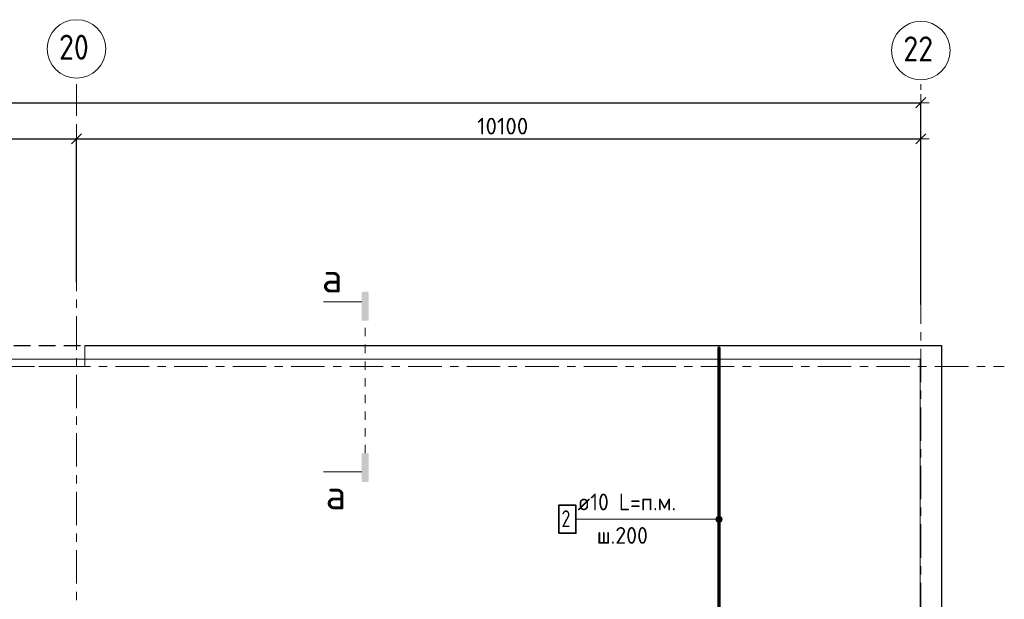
# Model space of a CAD drawing. Header units: metres. Extents: x -38 to 100, y -15 to 21.
# Tile 17 of 90: x 50.82 to 62.6, y 13.61 to 20.55. Entities that reach past the tile are written whole.
import ezdxf

# ---------------------------------------------------------------- set-up
doc = ezdxf.new("R2010")
doc.units = ezdxf.units.M
doc.header["$PDMODE"] = 65
for name, pattern in [('______11', [0.5, 0.4, -0.05, 0, -0.05]), ('______2', [0.27, 0.2, -0.07]), ('______3', [0.5, 0.4, -0.1]), ('______5', [1.1, 0.8, -0.1, 0.1, -0.1]), ('______9', [0.1, 0, -0.1])]:
    doc.linetypes.add(name, pattern=pattern)
for name, color, linetype, lineweight in [('XR$2$Осевая линия (1)', 7, '______5', 13), ('XR$2$Размерная линия (1)', 7, 'Continuous', 13), ('XR$3$Балка (1)', 7, '______3', 13), ('XR$3$ВК__отв в полу 1-2 эт', 220, 'Continuous', 25), ('XR$3$Перекрытие (1)', 7, 'Continuous', 35), ('XR$5$Арм. стержнями верхней зоны', 180, 'Continuous', 35), ('XR$5$Балка (1)', 7, '______3', 13), ('XR$5$Общий слой (1)_1', 7, 'Continuous', 13), ('XR$5$Перекрытие (1)', 7, 'Continuous', 35)]:
    doc.layers.add(name, color=color, linetype=linetype, lineweight=lineweight)
doc.styles.add('ISOCPEUR', font='txt')
doc.dimstyles.new('DIMSTYLE_3', dxfattribs={"dimtxt": 0.2, "dimasz": 0.2, "dimexe": 0, "dimexo": 0, "dimgap": 0.1, "dimtad": 2, "dimdec": 0, "dimlfac": 1000, "dimrnd": 5, "dimzin": 12, "dimdsep": 46, "dimtxsty": 'ISOCPEUR', "dimblk1": 'ALL_ML_STRICH', "dimblk2": 'ALL_ML_STRICH', "dimsah": 1, "dimcen": 0, "dimclrd": 7, "dimclre": 256, "dimclrt": 7, "dimadec": 0, "dimazin": 0, "dimtfac": 1, "dimtdec": 0, "dimtix": 1, "dimtmove": 2, "dimatfit": 3, "dimfxl": 0, "dimtzin": 0, "dimlwd": 0, "dimlwe": -3, "dimarcsym": 0})

# ---------------------------------------------------------------- blocks, each defined once
blk = doc.blocks.new('ALL_ML_STRICH')
at = {"color": 0, "linetype": 'ByBlock', "lineweight": -2}
for p, q in [((-1, 0), (0.5, 0)), ((-0.3, -0.3), (0.3, 0.3)), ((0, -0.5), (0, 0.5))]:
    blk.add_line(p, q, dxfattribs=at)
blk = doc.blocks.new('*D11')
at = {"layer": 'DEFPOINTS', "color": 7, "linetype": 'Continuous', "lineweight": 13, "transparency": 33554687}
for p in [(0.5, 19.557), (0.5, 19.377), (61.6, 17.12)]:
    blk.add_point(p, dxfattribs=at)
at = {"layer": 'XR$2$Размерная линия (1)', "color": 9, "linetype": 'Continuous', "lineweight": -2, "true_color": 0xc7c7c7, "transparency": 33554687}
for p, q in [((0.5, 19.357), (0.5, 19.557)), ((61.6, 17.14), (61.6, 19.557))]:
    blk.add_line(p, q, dxfattribs=at)
at = {"layer": 'XR$2$Размерная линия (1)', "color": 7, "linetype": 'Continuous', "lineweight": -2, "transparency": 33554687}
blk.add_line((0.5, 19.557), (61.6, 19.557), dxfattribs=at)
at = {"layer": 'XR$2$Размерная линия (1)', "color": 7, "linetype": 'Continuous', "lineweight": 13, "transparency": 33554687, "xscale": 0.2, "yscale": 0.2, "zscale": 0.2, "rotation": 180}
blk.add_blockref('ALL_ML_STRICH', (0.5, 19.557), dxfattribs=at)
at = {"layer": 'XR$2$Размерная линия (1)', "color": 7, "linetype": 'Continuous', "lineweight": 13, "transparency": 33554687, "xscale": 0.2, "yscale": 0.2, "zscale": 0.2}
blk.add_blockref('ALL_ML_STRICH', (61.6, 19.557), dxfattribs=at)
at = {"layer": 'XR$2$Размерная линия (1)', "color": 7, "linetype": 'Continuous', "lineweight": 13, "transparency": 33554687, "insert": (31.1, 19.707), "char_height": 0.2, "width": 1, "attachment_point": 5, "style": 'ISOCPEUR'}
blk.add_mtext('\\A1;{61100}', dxfattribs=at)
blk = doc.blocks.new('*D37')
at = {"layer": 'DEFPOINTS', "color": 7, "linetype": 'Continuous', "lineweight": 13, "transparency": 33554687}
for p in [(45.65, 19.126), (45.65, 19.05), (51.5, 17.39)]:
    blk.add_point(p, dxfattribs=at)
at = {"layer": 'XR$2$Размерная линия (1)', "color": 9, "linetype": 'Continuous', "lineweight": -2, "true_color": 0xc7c7c7, "transparency": 33554687}
for p, q in [((45.65, 19.07), (45.65, 19.126)), ((51.5, 17.41), (51.5, 19.126))]:
    blk.add_line(p, q, dxfattribs=at)
at = {"layer": 'XR$2$Размерная линия (1)', "color": 7, "linetype": 'Continuous', "lineweight": -2, "transparency": 33554687}
blk.add_line((45.65, 19.126), (51.5, 19.126), dxfattribs=at)
at = {"layer": 'XR$2$Размерная линия (1)', "color": 7, "linetype": 'Continuous', "lineweight": 13, "transparency": 33554687, "xscale": 0.2, "yscale": 0.2, "zscale": 0.2, "rotation": 180}
blk.add_blockref('ALL_ML_STRICH', (45.65, 19.126), dxfattribs=at)
at = {"layer": 'XR$2$Размерная линия (1)', "color": 7, "linetype": 'Continuous', "lineweight": 13, "transparency": 33554687, "xscale": 0.2, "yscale": 0.2, "zscale": 0.2}
blk.add_blockref('ALL_ML_STRICH', (51.5, 19.126), dxfattribs=at)
at = {"layer": 'XR$2$Размерная линия (1)', "color": 7, "linetype": 'Continuous', "lineweight": 13, "transparency": 33554687, "insert": (48.585, 19.276), "char_height": 0.2, "width": 0.8, "attachment_point": 5, "style": 'ISOCPEUR'}
blk.add_mtext('\\A1;{5850}', dxfattribs=at)
blk = doc.blocks.new('*D38')
at = {"layer": 'DEFPOINTS', "color": 7, "linetype": 'Continuous', "lineweight": 13, "transparency": 33554687}
for p in [(51.5, 19.126), (61.6, 17.491), (51.5, 17.39)]:
    blk.add_point(p, dxfattribs=at)
at = {"layer": 'XR$2$Размерная линия (1)', "color": 9, "linetype": 'Continuous', "lineweight": -2, "true_color": 0xc7c7c7, "transparency": 33554687}
for p, q in [((51.5, 17.41), (51.5, 19.126)), ((61.6, 17.511), (61.6, 19.126))]:
    blk.add_line(p, q, dxfattribs=at)
at = {"layer": 'XR$2$Размерная линия (1)', "color": 7, "linetype": 'Continuous', "lineweight": -2, "transparency": 33554687}
blk.add_line((51.5, 19.126), (61.6, 19.126), dxfattribs=at)
at = {"layer": 'XR$2$Размерная линия (1)', "color": 7, "linetype": 'Continuous', "lineweight": 13, "transparency": 33554687, "xscale": 0.2, "yscale": 0.2, "zscale": 0.2, "rotation": 180}
blk.add_blockref('ALL_ML_STRICH', (51.5, 19.126), dxfattribs=at)
at = {"layer": 'XR$2$Размерная линия (1)', "color": 7, "linetype": 'Continuous', "lineweight": 13, "transparency": 33554687, "xscale": 0.2, "yscale": 0.2, "zscale": 0.2}
blk.add_blockref('ALL_ML_STRICH', (61.6, 19.126), dxfattribs=at)
at = {"layer": 'XR$2$Размерная линия (1)', "color": 7, "linetype": 'Continuous', "lineweight": 13, "transparency": 33554687, "insert": (56.6, 19.276), "char_height": 0.2, "width": 1, "attachment_point": 5, "style": 'ISOCPEUR'}
blk.add_mtext('\\A1;{10100}', dxfattribs=at)

msp = doc.modelspace()

# ---------------------------------------------------------------- hatches: boundary and pattern name
at = {"linetype": 'Continuous', "lineweight": 25, "true_color": 0x000000, "transparency": 33554687}
for points in [[(54.9144, 17.2759), (54.9149, 17.2784), (54.9157, 17.2808), (54.9168, 17.2831), (54.9182, 17.2852), (54.9199, 17.2871), (54.9218, 17.2888), (54.924, 17.2902), (54.9263, 17.2914), (54.9287, 17.2922), (54.9312, 17.2927), (54.9337, 17.2929), (54.9782, 17.2929), (54.9808, 17.2927), (54.9833, 17.2922), (54.9857, 17.2914), (54.988, 17.2902), (54.9901, 17.2888), (54.9921, 17.2871), (54.9938, 17.2852), (54.9952, 17.2831), (54.9963, 17.2808), (54.9971, 17.2784), (54.9976, 17.2759), (54.9978, 17.2733), (54.9978, 16.9483), (54.9142, 16.9483), (54.9142, 17.2733)], [(54.9144, 17.2759), (54.9149, 17.2784), (54.9157, 17.2808), (54.9168, 17.2831), (54.9182, 17.2852), (54.9199, 17.2871), (54.9218, 17.2888), (54.924, 17.2902), (54.9263, 17.2914), (54.9287, 17.2922), (54.9312, 17.2927), (54.9337, 17.2929), (54.9782, 17.2929), (54.9808, 17.2927), (54.9833, 17.2922), (54.9857, 17.2914), (54.988, 17.2902), (54.9901, 17.2888), (54.9921, 17.2871), (54.9938, 17.2852), (54.9952, 17.2831), (54.9963, 17.2808), (54.9971, 17.2784), (54.9976, 17.2759), (54.9978, 17.2733), (54.9978, 16.9483), (54.9142, 16.9483), (54.9142, 17.2733)], [(54.9144, 15.0329), (54.9142, 15.0354), (54.9142, 15.3604), (54.9978, 15.3604), (54.9978, 15.0354), (54.9976, 15.0329), (54.9971, 15.0304), (54.9963, 15.028), (54.9952, 15.0257), (54.9938, 15.0235), (54.9921, 15.0216), (54.9901, 15.0199), (54.988, 15.0185), (54.9857, 15.0174), (54.9833, 15.0166), (54.9808, 15.0161), (54.9782, 15.0159), (54.9337, 15.0159), (54.9312, 15.0161), (54.9287, 15.0166), (54.9263, 15.0174), (54.924, 15.0185), (54.9218, 15.0199), (54.9199, 15.0216), (54.9182, 15.0235), (54.9168, 15.0257), (54.9157, 15.028), (54.9149, 15.0304)], [(54.9144, 15.0329), (54.9142, 15.0354), (54.9142, 15.3604), (54.9978, 15.3604), (54.9978, 15.0354), (54.9976, 15.0329), (54.9971, 15.0304), (54.9963, 15.028), (54.9952, 15.0257), (54.9938, 15.0235), (54.9921, 15.0216), (54.9901, 15.0199), (54.988, 15.0185), (54.9857, 15.0174), (54.9833, 15.0166), (54.9808, 15.0161), (54.9782, 15.0159), (54.9337, 15.0159), (54.9312, 15.0161), (54.9287, 15.0166), (54.9263, 15.0174), (54.924, 15.0185), (54.9218, 15.0199), (54.9199, 15.0216), (54.9182, 15.0235), (54.9168, 15.0257), (54.9157, 15.028), (54.9149, 15.0304)]]:
    msp.add_hatch(color=18, dxfattribs=at).paths.add_polyline_path(points, flags=16)
at = {"layer": 'XR$5$Арм. стержнями верхней зоны', "linetype": 'Continuous', "lineweight": 13, "transparency": 33554687}
for points in [[(59.1688, 14.6026), (59.1875, 14.5329), (59.1875, 14.6079)], [(59.1875, 14.6079), (59.1875, 14.5329), (59.2063, 14.5381)], [(59.1875, 14.6079), (59.2063, 14.5381), (59.2063, 14.6026)], [(59.1553, 14.5516), (59.1553, 14.5891), (59.15, 14.5704)], [(59.1553, 14.5891), (59.1688, 14.5381), (59.1688, 14.6026)], [(59.1553, 14.5891), (59.1553, 14.5516), (59.1688, 14.5381)], [(59.1688, 14.6026), (59.1688, 14.5381), (59.1875, 14.5329)], [(59.2063, 14.6026), (59.2063, 14.5381), (59.2197, 14.5516)], [(59.2063, 14.6026), (59.2197, 14.5516), (59.2197, 14.5891)], [(59.2197, 14.5891), (59.2197, 14.5516), (59.225, 14.5704)]]:
    msp.add_hatch(color=7, dxfattribs=at).paths.add_polyline_path(points)

# ---------------------------------------------------------------- linework, layer by layer
at = {"color": 7, "linetype": 'Continuous', "lineweight": 13, "transparency": 33554687}
for p, q in [((54.9142, 17.1713), (54.4575, 17.1713)), ((54.9142, 17.1713), (54.4575, 17.1713)), ((54.9142, 15.1374), (54.4575, 15.1374)), ((54.9142, 15.1374), (54.4575, 15.1374))]:
    msp.add_line(p, q, dxfattribs=at)
at = {"color": 7, "linetype": '______9', "lineweight": 13, "transparency": 33554687}
msp.add_line((54.956, 15.3604), (54.956, 16.9483), dxfattribs=at)
msp.add_line((54.956, 15.3604), (54.956, 16.9483), dxfattribs=at)
at = {"layer": 'XR$2$Осевая линия (1)', "color": 253, "linetype": '______11', "lineweight": 13, "true_color": 0xa0a0a0, "transparency": 33554687}
for p, q in [((51.5, 6.8), (51.5, 19.78)), ((61.6, -3.39), (61.6, 19.78)), ((-2.63, 16.4), (62.6, 16.4))]:
    msp.add_line(p, q, dxfattribs=at)
at = {"layer": 'XR$2$Осевая линия (1)', "color": 7, "linetype": 'Continuous', "lineweight": 13, "transparency": 33554687}
for centre in [(51.5018, 20.2012), (61.6018, 20.1812)]:
    msp.add_circle(centre, 0.3493, dxfattribs=at)
at = {"layer": 'XR$3$Балка (1)', "color": 7, "linetype": '______2', "lineweight": 25, "transparency": 33554687}
msp.add_line((45.65, 16.6502), (51.6, 16.6502), dxfattribs=at)
at = {"layer": 'XR$3$ВК__отв в полу 1-2 эт', "color": 7, "linetype": 'Continuous', "lineweight": 13, "transparency": 33554687}
msp.add_lwpolyline([(61.5919, -0.2051), (61.5919, 16.4849), (45.9119, 16.4849), (45.9119, 12.0549), (43.0719, 12.0549), (43.0719, 11.5249), (40.7619, 11.5249), (40.7619, 16.3949), (32.9919, 16.3949), (32.9919, 9.0449)], dxfattribs=at)
at = {"layer": 'XR$3$Перекрытие (1)', "color": 7, "linetype": 'Continuous', "lineweight": 25, "transparency": 33554687}
for p, q in [((51.6, 16.6502), (61.85, 16.6502)), ((61.85, 16.6502), (61.85, -0.2498))]:
    msp.add_line(p, q, dxfattribs=at)
at = {"layer": 'XR$3$Перекрытие (1)', "color": 7, "linetype": '______2', "lineweight": 18, "transparency": 33554687}
for p, q in [((51.6, 16.6502), (51.6, 16.4002)), ((51.6, 16.4002), (45.65, 16.4002))]:
    msp.add_line(p, q, dxfattribs=at)
at = {"layer": 'XR$5$Арм. стержнями верхней зоны', "color": 7, "linetype": 'Continuous', "lineweight": 13, "transparency": 33554687}
for p, q in [((59.1875, 14.6079), (59.1875, 14.6079)), ((57.4761, 14.5704), (58.7561, 14.5704)), ((58.7561, 14.5704), (59.1875, 14.5704)), ((59.15, 14.5704), (59.15, 14.5704)), ((59.1875, 14.5329), (59.1875, 14.5329)), ((59.225, 14.5704), (59.225, 14.5704))]:
    msp.add_line(p, q, dxfattribs=at)
at = {"layer": 'XR$5$Арм. стержнями верхней зоны', "color": 4, "linetype": 'Continuous', "lineweight": 50, "transparency": 33554687}
msp.add_lwpolyline([(59.1925, 16.6252), (59.1925, 10.7752), (59.1825, 10.7752), (59.1825, 16.6252), (59.1925, 16.6252)], dxfattribs=at)
at = {"layer": 'XR$5$Арм. стержнями верхней зоны', "color": 7, "linetype": 'Continuous', "lineweight": 35, "transparency": 33554687}
msp.add_lwpolyline([(57.2694, 14.4037), (57.4761, 14.4037), (57.4761, 14.7371), (57.2694, 14.7371), (57.2694, 14.4037)], dxfattribs=at)
at = {"layer": 'XR$5$Арм. стержнями верхней зоны', "color": 7, "linetype": 'Continuous', "lineweight": 13, "transparency": 33554687}
msp.add_circle((59.1875, 14.5704), 0.0375, dxfattribs=at)
at = {"layer": 'XR$5$Балка (1)', "color": 7, "linetype": '______2', "lineweight": 25, "transparency": 33554687}
msp.add_line((45.65, 16.6502), (51.6, 16.6502), dxfattribs=at)
at = {"layer": 'XR$5$Балка (1)', "color": 7, "linetype": '______2', "lineweight": 18, "transparency": 33554687}
for p, q in [((51.6, 16.4002), (51.6, 16.6502)), ((45.65, 16.4002), (51.6, 16.4002))]:
    msp.add_line(p, q, dxfattribs=at)
at = {"layer": 'XR$5$Общий слой (1)_1', "color": 7, "linetype": 'Continuous', "lineweight": 13, "transparency": 33554687}
msp.add_lwpolyline([(61.5919, -0.2051), (61.5919, 16.4849), (45.9119, 16.4849), (45.9119, 12.0549), (43.0719, 12.0549), (43.0719, 11.5249), (40.7619, 11.5249), (40.7619, 16.3949), (32.9919, 16.3949), (32.9919, 9.0449)], dxfattribs=at)
at = {"layer": 'XR$5$Перекрытие (1)', "color": 7, "linetype": 'Continuous', "lineweight": 25, "transparency": 33554687}
for p, q in [((51.6, 16.6502), (61.85, 16.6502)), ((61.85, 16.6502), (61.85, -0.2498))]:
    msp.add_line(p, q, dxfattribs=at)

# ---------------------------------------------------------------- texts
at = {"color": 7, "linetype": 'Continuous', "lineweight": 13, "transparency": 33554687, "char_height": 0.35, "width": 0.42, "attachment_point": 5, "style": 'ISOCPEUR'}
for insert in [(54.5601, 17.4604), (54.5601, 17.4604), (54.6045, 14.8652), (54.6045, 14.8652)]:
    msp.add_mtext('\\A1;{\\fISOCPEUR|i0|b0;\\H0.350000;\\W1.000000;\\C7;а}\\P', dxfattribs=dict(at, insert=insert))
at = {"layer": 'XR$2$Осевая линия (1)', "color": 7, "linetype": 'Continuous', "lineweight": 13, "transparency": 33554687, "char_height": 0.3, "width": 0.550812, "attachment_point": 7, "style": 'ISOCPEUR'}
for s, insert in [('\\W0.87;20', (51.2918, 20.0707)), ('\\W0.87;22', (61.3918, 20.0507))]:
    msp.add_mtext(s, dxfattribs=dict(at, insert=insert))
at = {"layer": 'XR$5$Арм. стержнями верхней зоны', "color": 7, "linetype": 'Continuous', "lineweight": 25, "transparency": 33554687, "char_height": 0.2, "attachment_point": 7, "style": 'ISOCPEUR'}
for s, insert, width in [('\\W0.94;ø10 L=п.м.', (57.4961, 14.6771), 1.333221), ('\\W0.78;2', (57.3028, 14.4771), 0.217605), ('\\W0.95;ш.200 ', (57.7261, 14.2771), 0.874664)]:
    msp.add_mtext(s, dxfattribs=dict(at, insert=insert, width=width))

# ---------------------------------------------------------------- dimensions: what is measured, and where the dimension line sits
at = {"layer": 'XR$2$Размерная линия (1)', "color": 7, "linetype": 'Continuous', "lineweight": 13, "transparency": 33554687}
for base, p1, p2, picture, middle in [((61.6, 19.5574), (0.5, 19.3568), (61.6, 17.1397), '*D11', (31.1, 19.7074)), ((51.5, 19.1261), (45.65, 19.0702), (51.5, 17.4096), '*D37', (48.585, 19.2761)), ((61.6, 19.1261), (51.5, 17.4096), (61.6, 17.5112), '*D38', (56.6, 19.2761))]:
    dim = msp.add_linear_dim(base=base, p1=p1, p2=p2, dimstyle='DIMSTYLE_3', override={"dimpost": '<>', "dimclrd": 7, "dimclre": 9, "dimclrt": 7, "dimlwd": 0, "dimlwe": 65533}, dxfattribs=at)
    dim.commit()
    dim.dimension.update_dxf_attribs({"geometry": picture, "text_midpoint": middle, "dimtype": 160})

doc.saveas('drawing.dxf')
